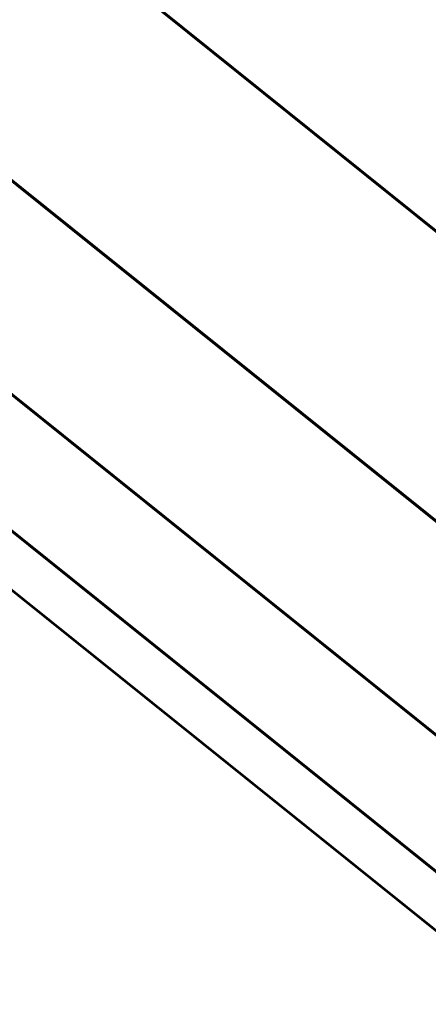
# Model space of a CAD drawing. Header units: millimetres. Extents: x 0 to 84100, y 0 to 59400.
# Tile 24 of 113: x 14202 to 14216, y 54209 to 54242. Entities that reach past the tile are written whole.
import ezdxf

# ---------------------------------------------------------------- set-up
doc = ezdxf.new("R2010")
doc.units = ezdxf.units.MM
doc.layers.add('GRILLE', color=7, linetype='Continuous')

msp = doc.modelspace()

# ---------------------------------------------------------------- meshes
at = {"layer": 'GRILLE', "color": 8}
mesh = msp.add_polymesh((2, 7), dxfattribs=at)
for k, corner in enumerate([(14357.575, 54301.398, 392.263), (14343.273, 54283.589, 367.139), (14329.942, 54266.989, 340.689), (14317.629, 54251.657, 313.008), (14306.38, 54237.649, 284.197), (14296.233, 54225.015, 254.358), (14287.227, 54213.801, 223.601), (14056.614, 54543.096, 392.263), (14042.312, 54525.288, 367.139), (14028.981, 54508.688, 340.689), (14016.668, 54493.356, 313.008), (14005.418, 54479.348, 284.197), (13995.272, 54466.714, 254.358), (13986.266, 54455.5, 223.601)]):
    mesh.set_mesh_vertex(divmod(k, 7), corner)
mesh = msp.add_polymesh((2, 7), dxfattribs=at)
for k, corner in enumerate([(14287.306, 54213.899, -223.788), (14296.312, 54225.113, -254.546), (14306.458, 54237.747, -284.384), (14317.708, 54251.755, -313.196), (14330.02, 54267.087, -340.877), (14343.352, 54283.687, -367.327), (14357.653, 54301.495, -392.451), (13986.344, 54455.597, -223.788), (13995.35, 54466.811, -254.546), (14005.496, 54479.445, -284.384), (14016.746, 54493.453, -313.196), (14029.059, 54508.785, -340.877), (14042.39, 54525.385, -367.327), (14056.692, 54543.194, -392.451)]):
    mesh.set_mesh_vertex(divmod(k, 7), corner)
mesh = msp.add_polymesh((2, 7), dxfattribs=at)
for k, corner in enumerate([(14283.071, 54208.625, 207.416), (14275.859, 54199.645, 175.475), (14269.861, 54192.176, 142.9), (14265.098, 54186.246, 109.808), (14261.589, 54181.876, 76.32), (14259.345, 54179.082, 42.555), (14258.374, 54177.873, 8.636), (13982.109, 54450.324, 207.416), (13974.897, 54441.344, 175.475), (13968.899, 54433.875, 142.9), (13964.137, 54427.945, 109.808), (13960.627, 54423.575, 76.32), (13958.383, 54420.78, 42.555), (13957.413, 54419.572, 8.636)]):
    mesh.set_mesh_vertex(divmod(k, 7), corner)
mesh = msp.add_polymesh((2, 7), dxfattribs=at)
for k, corner in enumerate([(14258.402, 54177.908, -8.857), (14259.372, 54179.116, -42.776), (14261.616, 54181.91, -76.541), (14265.126, 54186.281, -110.029), (14269.888, 54192.211, -143.121), (14275.886, 54199.679, -175.696), (14283.098, 54208.66, -207.637), (13957.44, 54419.606, -8.857), (13958.411, 54420.815, -42.776), (13960.655, 54423.609, -76.541), (13964.164, 54427.979, -110.029), (13968.927, 54433.909, -143.121), (13974.925, 54441.378, -175.696), (13982.137, 54450.358, -207.637)]):
    mesh.set_mesh_vertex(divmod(k, 7), corner)

doc.saveas('drawing.dxf')
